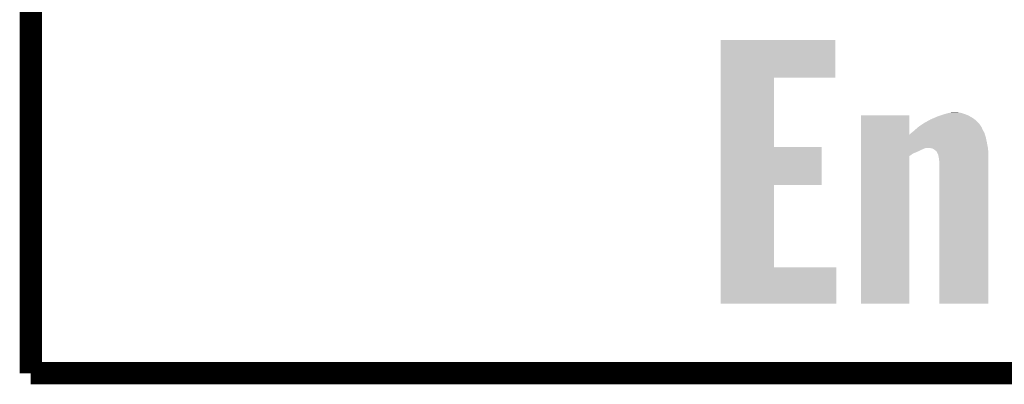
# Model space of a CAD drawing. Extents: x -0.05 to 0.95, y -0.15 to 2.1.
# Tile 1 of 28: x -0.05 to 0.21, y -0.15 to -0.05. Entities that reach past the tile are written whole.
import ezdxf

# ---------------------------------------------------------------- set-up
doc = ezdxf.new("R2010")
doc.units = 0
doc.layers.add('ENOCEAN_5_CLICK_V101_GKO', color=5, linetype='CONTINUOUS')
doc.layers.add('ENOCEAN_5_CLICK_V101_GTO', color=14, linetype='CONTINUOUS')

msp = doc.modelspace()

# ---------------------------------------------------------------- linework, layer by layer
at = {"layer": 'ENOCEAN_5_CLICK_V101_GKO', "const_width": 0.006}
for points in [[(-0.05, -0.15), (-0.05, 2.01)], [(-0.05, -0.15), (0.85, -0.15)]]:
    msp.add_lwpolyline(points, dxfattribs=at)
at = {"layer": 'ENOCEAN_5_CLICK_V101_GTO'}
for points in [[(0.1369, -0.07), (0.1369, -0.0598), (0.168, -0.07), (0.168, -0.0598)], [(0.1369, -0.0598), (0.1369, -0.0598), (0.168, -0.0598), (0.1369, -0.0598)], [(0.1369, -0.0888), (0.1369, -0.07), (0.1514, -0.0888), (0.1514, -0.07)], [(0.1369, -0.07), (0.1369, -0.07), (0.1514, -0.07), (0.168, -0.07)], [(0.19653, -0.0802), (0.19779, -0.0798), (0.204, -0.0802), (0.203, -0.0798)], [(0.19779, -0.0798), (0.1981, -0.0797), (0.203, -0.0798), (0.20267, -0.0797)], [(0.1981, -0.0797), (0.19897, -0.0795), (0.20267, -0.0797), (0.202, -0.0795)], [(0.19897, -0.0795), (0.1994, -0.0794), (0.202, -0.0795), (0.2012, -0.0794)], [(0.175, -0.0854), (0.175, -0.0802), (0.1881, -0.0854), (0.1881, -0.0802)], [(0.175, -0.0802), (0.175, -0.0802), (0.1881, -0.0802), (0.175, -0.0802)], [(0.19113, -0.0829), (0.19142, -0.0827), (0.2073, -0.0829), (0.2072, -0.0827)], [(0.19142, -0.0827), (0.192, -0.0823), (0.2072, -0.0827), (0.20684, -0.0823)], [(0.192, -0.0823), (0.19326, -0.0816), (0.20684, -0.0823), (0.2062, -0.0816)], [(0.19326, -0.0816), (0.1938, -0.0813), (0.2062, -0.0816), (0.20579, -0.0813)], [(0.1938, -0.0813), (0.19497, -0.0808), (0.20579, -0.0813), (0.2051, -0.0808)], [(0.19497, -0.0808), (0.1959, -0.0804), (0.2051, -0.0808), (0.20437, -0.0804)], [(0.1959, -0.0804), (0.19653, -0.0802), (0.20437, -0.0804), (0.204, -0.0802)], [(0.1881, -0.0854), (0.1884, -0.0851), (0.20855, -0.0854), (0.20846, -0.0851)], [(0.1884, -0.0851), (0.18866, -0.0849), (0.20846, -0.0851), (0.2084, -0.0849)], [(0.18866, -0.0849), (0.1893, -0.0844), (0.2084, -0.0849), (0.20812, -0.0844)], [(0.1893, -0.0844), (0.18974, -0.084), (0.20812, -0.0844), (0.2079, -0.084)], [(0.18974, -0.084), (0.1904, -0.0834), (0.2079, -0.084), (0.20764, -0.0834)], [(0.1904, -0.0834), (0.19055, -0.0833), (0.20764, -0.0834), (0.2076, -0.0833)], [(0.19055, -0.0833), (0.19113, -0.0829), (0.2076, -0.0833), (0.2073, -0.0829)], [(0.175, -0.0862), (0.175, -0.0854), (0.2088, -0.0862), (0.20855, -0.0854)], [(0.175, -0.0876), (0.175, -0.0862), (0.2091, -0.0876), (0.2088, -0.0862)], [(0.175, -0.089), (0.175, -0.0876), (0.20936, -0.089), (0.2091, -0.0876)], [(0.1369, -0.099), (0.1369, -0.0888), (0.1643, -0.099), (0.1643, -0.0888)], [(0.1369, -0.0888), (0.1369, -0.0888), (0.1643, -0.0888), (0.1514, -0.0888)], [(0.175, -0.0891), (0.175, -0.089), (0.1923, -0.0891), (0.1927, -0.089)], [(0.175, -0.0894), (0.175, -0.0891), (0.1916, -0.0894), (0.1923, -0.0891)], [(0.175, -0.0901), (0.175, -0.0894), (0.1901, -0.0901), (0.1916, -0.0894)], [(0.175, -0.0905), (0.175, -0.0901), (0.1891, -0.0905), (0.1901, -0.0901)], [(0.175, -0.0912), (0.175, -0.0905), (0.1881, -0.0912), (0.1891, -0.0905)], [(0.1942, -0.0891), (0.1931, -0.089), (0.20938, -0.0891), (0.20936, -0.089)], [(0.19437, -0.0892), (0.1942, -0.0891), (0.2094, -0.0892), (0.20938, -0.0891)], [(0.1949, -0.0895), (0.19437, -0.0892), (0.20942, -0.0895), (0.2094, -0.0892)], [(0.1954, -0.0899), (0.1949, -0.0895), (0.20944, -0.0899), (0.20942, -0.0895)], [(0.1959, -0.0909), (0.1954, -0.0899), (0.20949, -0.0909), (0.20944, -0.0899)], [(0.175, -0.1312), (0.175, -0.0912), (0.1881, -0.1312), (0.1881, -0.0912)], [(0.19594, -0.0911), (0.1959, -0.0909), (0.2095, -0.0911), (0.20949, -0.0909)], [(0.1961, -0.092), (0.19594, -0.0911), (0.2095, -0.092), (0.2095, -0.0911)], [(0.1962, -0.0929), (0.1961, -0.092), (0.2095, -0.0929), (0.2095, -0.092)], [(0.1962, -0.1312), (0.1962, -0.0929), (0.2095, -0.1312), (0.2095, -0.0929)], [(0.1369, -0.1213), (0.1369, -0.099), (0.1514, -0.1213), (0.1514, -0.099)], [(0.1369, -0.099), (0.1369, -0.099), (0.1514, -0.099), (0.1643, -0.099)], [(0.1369, -0.1312), (0.1369, -0.1213), (0.1683, -0.1312), (0.1683, -0.1213)], [(0.1369, -0.1213), (0.1369, -0.1213), (0.1683, -0.1213), (0.1514, -0.1213)]]:
    msp.add_solid(points, dxfattribs=at)

doc.saveas('drawing.dxf')
